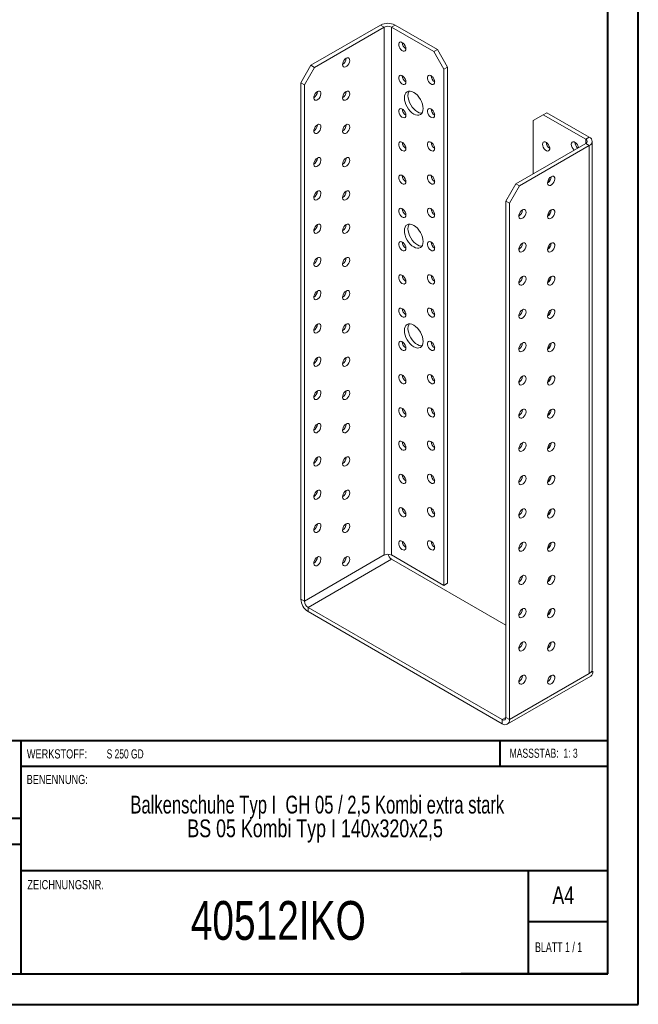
# Model space of a CAD drawing. Header units: millimetres. Extents: x 0 to 210, y 0 to 297.
# Tile 2 of 3: x 109 to 210, y 0 to 161. Entities that reach past the tile are written whole.
import ezdxf

# ---------------------------------------------------------------- set-up
doc = ezdxf.new("R2010")
doc.units = ezdxf.units.MM
doc.styles.add('SLDTEXTSTYLE0', font='TXT', dxfattribs={"width": 0.75})
doc.styles.add('SLDTEXTSTYLE1', font='TXT', dxfattribs={"width": 0.681818})
doc.styles.add('SLDTEXTSTYLE2', font='TXT', dxfattribs={"width": 0.7})
doc.styles.add('SLDTEXTSTYLE3', font='TXT', dxfattribs={"width": 0.6875})
doc.styles.add('SLDTEXTSTYLE4', font='TXT', dxfattribs={"width": 0.69898})

# ---------------------------------------------------------------- blocks, each defined once
blk = doc.blocks.new('SW_NOTE_1')
at = {"color": 0, "linetype": 'Continuous', "lineweight": 0, "char_height": 2.9104, "attachment_point": 2}
for s, insert, style in [('Balkenschuhe Typ I  GH 05 / 2,5 Kombi extra stark', (45.38, 3.75), 'SLDTEXTSTYLE4'), ('BS 05 Kombi Typ I 140x320x2,5', (45.03, -0.13), 'SLDTEXTSTYLE0')]:
    blk.add_mtext(s, dxfattribs=dict(at, insert=insert, style=style))

msp = doc.modelspace()

# ---------------------------------------------------------------- linework, layer by layer
at = {"color": 7, "linetype": 'Continuous', "lineweight": 40}
for p, q in [((210.08, 0.21), (210.08, 297.21)), ((205.08, 5.21), (205.08, 292.21)), ((205.08, 43.37), (10.11, 43.37)), ((108.91, 43.37), (108.91, 5.12)), ((187.47, 39.12), (187.47, 43.37)), ((205.08, 39.12), (108.91, 39.12)), ((108.91, 30.62), (10.11, 30.62)), ((108.91, 26.37), (10.11, 26.37)), ((108.91, 22.12), (205.08, 22.12)), ((192.08, 5.21), (192.08, 22.21)), ((205.08, 13.71), (192.08, 13.71)), ((10.08, 5.21), (205.08, 5.21)), ((205.08, 5.21), (180.99, 5.21)), ((0.08, 0.21), (210.08, 0.21))]:
    msp.add_line(p, q, dxfattribs=at)
at = {"color": 7, "linetype": 'Continuous', "lineweight": 15}
for p, q in [((156.44, 153.93), (167.87, 160.52)), ((157.03, 153.59), (168.46, 160.18)), ((168.46, 160.18), (167.87, 160.52)), ((168.46, 160.18), (168.46, 73.77)), ((169.64, 160.18), (170.23, 160.52)), ((169.64, 73.77), (169.64, 160.18)), ((169.64, 160.18), (176.59, 156.17)), ((170.23, 160.52), (177.18, 156.51)), ((176.59, 156.17), (177.18, 156.51)), ((177.18, 156.51), (178.83, 153.65)), ((178.24, 153.31), (176.59, 156.17)), ((154.79, 151.07), (156.44, 153.93)), ((157.03, 153.59), (155.38, 150.73)), ((156.44, 153.93), (157.03, 153.59)), ((178.83, 153.65), (178.24, 153.31)), ((178.24, 153.31), (178.24, 68.8)), ((178.83, 153.65), (178.83, 69.14)), ((155.38, 150.73), (154.79, 151.07)), ((154.79, 66.56), (154.79, 151.07)), ((155.38, 66.22), (155.38, 150.73)), ((194.51, 145.83), (192.86, 144.88)), ((195.1, 146.17), (194.51, 145.83)), ((194.51, 145.83), (201.46, 141.82)), ((195.1, 146.17), (202.05, 142.16)), ((192.86, 136.17), (192.86, 144.88)), ((201.46, 141.82), (202.05, 142.16)), ((190.03, 134.54), (201.46, 141.13)), ((190.62, 134.2), (202.05, 140.79)), ((201.46, 141.82), (201.46, 141.13)), ((201.46, 141.13), (202.05, 140.79)), ((202.05, 54.38), (202.05, 140.79)), ((202.54, 55.06), (202.54, 141.48)), ((188.38, 131.68), (190.03, 134.54)), ((190.62, 134.2), (188.97, 131.34)), ((190.03, 134.54), (190.62, 134.2)), ((188.97, 131.34), (188.38, 131.68)), ((188.38, 47.17), (188.38, 131.68)), ((188.97, 46.83), (188.97, 131.34)), ((168.46, 73.77), (155.38, 66.22)), ((155.97, 65.19), (169.64, 73.09)), ((178.24, 68.8), (169.64, 73.77)), ((188.38, 62.27), (169.64, 73.09)), ((178.83, 69.14), (178.24, 68.8)), ((155.38, 66.22), (154.79, 66.56)), ((155.97, 65.19), (187.79, 46.83)), ((155.97, 65.19), (155.97, 64.51)), ((155.97, 64.51), (187.79, 46.15)), ((195.57, 58.8), (195.33, 58.94)), ((202.48, 54.81), (202.64, 54.72)), ((188.62, 46.06), (202.29, 53.95)), ((188.97, 46.83), (202.05, 54.38)), ((202.64, 54.72), (202.05, 54.38)), ((188.38, 47.17), (187.79, 46.83)), ((187.79, 46.83), (187.79, 46.15)), ((188.38, 47.17), (188.97, 46.83))]:
    msp.add_line(p, q, dxfattribs=at)
at = {"color": 7, "linetype": 'Continuous', "lineweight": 15, "flags": 128}
for points in [[(172, 156.65), (171.97, 156.89), (171.87, 157.14), (171.73, 157.37), (171.55, 157.56), (171.36, 157.69), (171.17, 157.75), (171.01, 157.72), (170.89, 157.61), (170.83, 157.43), (170.83, 157.21), (170.89, 156.96), (171.01, 156.72), (171.17, 156.5), (171.36, 156.34), (171.55, 156.24), (171.73, 156.23), (171.87, 156.3), (171.97, 156.44), (172, 156.65)], [(162.22, 155.08), (162.03, 154.93), (161.86, 154.73), (161.72, 154.49), (161.65, 154.24), (161.63, 154.01), (161.68, 153.82), (161.78, 153.69), (161.94, 153.64), (162.12, 153.67), (162.31, 153.79), (162.5, 153.96), (162.65, 154.19), (162.76, 154.44), (162.8, 154.68), (162.79, 154.9), (162.71, 155.06), (162.58, 155.15), (162.41, 155.16), (162.22, 155.08)], [(172, 151.2), (171.97, 151.44), (171.87, 151.69), (171.73, 151.93), (171.55, 152.12), (171.36, 152.25), (171.17, 152.3), (171.01, 152.27), (170.89, 152.17), (170.83, 151.99), (170.83, 151.77), (170.89, 151.52), (171.01, 151.27), (171.17, 151.06), (171.36, 150.89), (171.55, 150.8), (171.73, 150.79), (171.87, 150.86), (171.97, 151), (172, 151.2)], [(176.71, 151.2), (176.68, 151.44), (176.59, 151.69), (176.45, 151.93), (176.27, 152.12), (176.07, 152.25), (175.89, 152.3), (175.72, 152.27), (175.61, 152.17), (175.54, 151.99), (175.54, 151.77), (175.61, 151.52), (175.72, 151.27), (175.89, 151.06), (176.07, 150.89), (176.27, 150.8), (176.45, 150.79), (176.59, 150.86), (176.68, 151), (176.71, 151.2)], [(157.5, 149.64), (157.31, 149.49), (157.14, 149.29), (157.01, 149.05), (156.93, 148.8), (156.92, 148.56), (156.96, 148.37), (157.07, 148.25), (157.22, 148.2), (157.41, 148.23), (157.6, 148.34), (157.78, 148.52), (157.94, 148.75), (158.04, 149), (158.09, 149.24), (158.07, 149.45), (158, 149.62), (157.86, 149.7), (157.69, 149.71), (157.5, 149.64)], [(162.22, 149.64), (162.03, 149.49), (161.86, 149.29), (161.72, 149.05), (161.65, 148.79), (161.63, 148.56), (161.68, 148.37), (161.78, 148.25), (161.94, 148.2), (162.12, 148.23), (162.31, 148.34), (162.5, 148.52), (162.65, 148.75), (162.76, 149), (162.8, 149.24), (162.79, 149.45), (162.71, 149.61), (162.58, 149.7), (162.41, 149.71), (162.22, 149.64)], [(174.83, 146.85), (174.8, 147.21), (174.71, 147.59), (174.57, 147.98), (174.38, 148.36), (174.15, 148.71), (173.88, 149.03), (173.59, 149.3), (173.3, 149.5), (173, 149.64), (172.71, 149.71), (172.44, 149.69), (172.21, 149.61), (172.02, 149.45), (171.88, 149.23), (171.79, 148.95), (171.76, 148.62), (171.79, 148.25), (171.88, 147.87), (172.02, 147.49), (172.21, 147.11), (172.44, 146.75), (172.71, 146.44), (173, 146.17), (173.3, 145.96), (173.59, 145.82), (173.88, 145.76), (174.15, 145.77), (174.38, 145.86), (174.57, 146.01), (174.71, 146.24), (174.8, 146.52), (174.83, 146.85)], [(172.55, 149.71), (172.47, 149.57), (172.38, 149.29), (172.35, 148.96), (172.38, 148.6), (172.47, 148.21), (172.61, 147.83), (172.8, 147.45), (173.03, 147.09), (173.3, 146.78), (173.59, 146.51), (173.88, 146.3), (174.18, 146.17), (174.47, 146.1), (174.63, 146.1)], [(172, 145.76), (171.97, 146), (171.87, 146.25), (171.73, 146.48), (171.55, 146.68), (171.36, 146.81), (171.17, 146.86), (171.01, 146.83), (170.89, 146.72), (170.83, 146.55), (170.83, 146.32), (170.89, 146.07), (171.01, 145.83), (171.17, 145.61), (171.36, 145.45), (171.55, 145.36), (171.73, 145.34), (171.87, 145.41), (171.97, 145.56), (172, 145.76)], [(176.71, 145.76), (176.68, 146), (176.59, 146.25), (176.45, 146.48), (176.27, 146.68), (176.07, 146.81), (175.89, 146.86), (175.72, 146.83), (175.61, 146.72), (175.54, 146.55), (175.54, 146.32), (175.61, 146.08), (175.72, 145.83), (175.89, 145.61), (176.07, 145.45), (176.27, 145.36), (176.45, 145.34), (176.59, 145.41), (176.68, 145.56), (176.71, 145.76)], [(157.5, 144.19), (157.31, 144.05), (157.14, 143.84), (157.01, 143.6), (156.93, 143.35), (156.92, 143.12), (156.96, 142.93), (157.07, 142.8), (157.22, 142.75), (157.41, 142.79), (157.6, 142.9), (157.78, 143.08), (157.94, 143.3), (158.04, 143.55), (158.09, 143.8), (158.07, 144.01), (158, 144.17), (157.86, 144.26), (157.69, 144.27), (157.5, 144.19)], [(162.22, 144.19), (162.03, 144.05), (161.86, 143.84), (161.72, 143.6), (161.65, 143.35), (161.63, 143.12), (161.68, 142.93), (161.78, 142.8), (161.94, 142.75), (162.12, 142.79), (162.31, 142.9), (162.5, 143.08), (162.65, 143.3), (162.76, 143.55), (162.8, 143.8), (162.79, 144.01), (162.71, 144.17), (162.58, 144.26), (162.41, 144.27), (162.22, 144.19)], [(172, 140.32), (171.97, 140.55), (171.87, 140.81), (171.73, 141.04), (171.55, 141.23), (171.36, 141.36), (171.17, 141.42), (171.01, 141.39), (170.89, 141.28), (170.83, 141.1), (170.83, 140.88), (170.89, 140.63), (171.01, 140.39), (171.17, 140.17), (171.36, 140.01), (171.55, 139.91), (171.73, 139.9), (171.87, 139.97), (171.97, 140.11), (172, 140.32)], [(176.71, 140.32), (176.68, 140.56), (176.59, 140.81), (176.45, 141.04), (176.27, 141.23), (176.07, 141.36), (175.89, 141.42), (175.72, 141.39), (175.61, 141.28), (175.54, 141.1), (175.54, 140.88), (175.61, 140.63), (175.72, 140.39), (175.89, 140.17), (176.07, 140.01), (176.27, 139.91), (176.45, 139.9), (176.59, 139.97), (176.68, 140.11), (176.71, 140.32)], [(194.39, 141), (194.42, 141.2), (194.51, 141.34), (194.66, 141.41), (194.83, 141.4), (195.03, 141.31), (195.22, 141.14), (195.38, 140.93), (195.5, 140.68), (195.56, 140.43), (195.56, 140.21), (195.5, 140.03), (195.38, 139.93), (195.22, 139.9), (195.03, 139.95), (194.83, 140.08), (194.66, 140.27), (194.51, 140.51), (194.42, 140.76), (194.39, 141)], [(199.1, 141), (199.14, 141.2), (199.23, 141.34), (199.37, 141.41), (199.55, 141.4), (199.74, 141.31), (199.93, 141.14), (200.09, 140.93), (200.21, 140.68), (200.27, 140.45)], [(157.5, 138.75), (157.31, 138.6), (157.14, 138.4), (157.01, 138.16), (156.93, 137.91), (156.92, 137.68), (156.96, 137.49), (157.07, 137.36), (157.22, 137.31), (157.41, 137.34), (157.6, 137.46), (157.78, 137.63), (157.94, 137.86), (158.04, 138.11), (158.09, 138.35), (158.07, 138.57), (158, 138.73), (157.86, 138.82), (157.69, 138.82), (157.5, 138.75)], [(162.22, 138.75), (162.03, 138.6), (161.86, 138.4), (161.72, 138.16), (161.65, 137.91), (161.63, 137.68), (161.68, 137.49), (161.78, 137.36), (161.94, 137.31), (162.12, 137.34), (162.31, 137.46), (162.5, 137.63), (162.65, 137.86), (162.76, 138.11), (162.8, 138.35), (162.79, 138.57), (162.71, 138.73), (162.58, 138.82), (162.41, 138.82), (162.22, 138.75)], [(172, 134.87), (171.97, 135.11), (171.87, 135.36), (171.73, 135.6), (171.55, 135.79), (171.36, 135.92), (171.17, 135.97), (171.01, 135.94), (170.89, 135.84), (170.83, 135.66), (170.83, 135.44), (170.89, 135.19), (171.01, 134.94), (171.17, 134.73), (171.36, 134.56), (171.55, 134.47), (171.73, 134.46), (171.87, 134.53), (171.97, 134.67), (172, 134.87)], [(176.71, 134.87), (176.68, 135.11), (176.59, 135.36), (176.45, 135.6), (176.27, 135.79), (176.07, 135.92), (175.89, 135.97), (175.72, 135.94), (175.61, 135.84), (175.54, 135.66), (175.54, 135.44), (175.61, 135.19), (175.72, 134.94), (175.89, 134.73), (176.07, 134.56), (176.27, 134.47), (176.45, 134.46), (176.59, 134.53), (176.68, 134.67), (176.71, 134.87)], [(195.8, 135.69), (195.61, 135.54), (195.44, 135.34), (195.31, 135.1), (195.23, 134.85), (195.22, 134.62), (195.26, 134.43), (195.37, 134.3), (195.52, 134.25), (195.71, 134.28), (195.9, 134.4), (196.09, 134.58), (196.24, 134.8), (196.34, 135.05), (196.39, 135.29), (196.38, 135.51), (196.3, 135.67), (196.17, 135.76), (196, 135.77), (195.8, 135.69)], [(195.5, 134.92), (195.42, 134.98), (195.31, 135.09)], [(195.45, 135.35), (195.5, 135.24), (195.56, 135)], [(157.5, 133.31), (157.31, 133.16), (157.14, 132.96), (157.01, 132.71), (156.93, 132.46), (156.92, 132.23), (156.96, 132.04), (157.07, 131.92), (157.22, 131.87), (157.41, 131.9), (157.6, 132.01), (157.78, 132.19), (157.94, 132.42), (158.04, 132.67), (158.09, 132.91), (158.07, 133.12), (158, 133.28), (157.86, 133.37), (157.69, 133.38), (157.5, 133.31)], [(162.22, 133.31), (162.03, 133.16), (161.86, 132.95), (161.72, 132.71), (161.65, 132.46), (161.63, 132.23), (161.68, 132.04), (161.78, 131.92), (161.94, 131.87), (162.12, 131.9), (162.31, 132.01), (162.5, 132.19), (162.65, 132.42), (162.76, 132.67), (162.8, 132.91), (162.79, 133.12), (162.71, 133.28), (162.58, 133.37), (162.41, 133.38), (162.22, 133.31)], [(172, 129.43), (171.97, 129.67), (171.87, 129.92), (171.73, 130.15), (171.55, 130.34), (171.36, 130.47), (171.17, 130.53), (171.01, 130.5), (170.89, 130.39), (170.83, 130.22), (170.83, 129.99), (170.89, 129.74), (171.01, 129.5), (171.17, 129.28), (171.36, 129.12), (171.55, 129.03), (171.73, 129.01), (171.87, 129.08), (171.97, 129.23), (172, 129.43)], [(176.71, 129.43), (176.68, 129.67), (176.59, 129.92), (176.45, 130.15), (176.27, 130.35), (176.07, 130.48), (175.89, 130.53), (175.72, 130.5), (175.61, 130.39), (175.54, 130.22), (175.54, 129.99), (175.61, 129.74), (175.72, 129.5), (175.89, 129.28), (176.07, 129.12), (176.27, 129.03), (176.45, 129.01), (176.59, 129.08), (176.68, 129.23), (176.71, 129.43)], [(191.09, 130.25), (190.9, 130.1), (190.73, 129.9), (190.6, 129.66), (190.52, 129.41), (190.5, 129.17), (190.55, 128.98), (190.66, 128.86), (190.81, 128.81), (190.99, 128.84), (191.19, 128.95), (191.37, 129.13), (191.52, 129.36), (191.63, 129.61), (191.68, 129.85), (191.66, 130.07), (191.58, 130.23), (191.45, 130.31), (191.28, 130.32), (191.09, 130.25)], [(195.8, 130.25), (195.61, 130.1), (195.44, 129.9), (195.31, 129.66), (195.23, 129.41), (195.22, 129.17), (195.26, 128.98), (195.37, 128.86), (195.52, 128.81), (195.71, 128.84), (195.9, 128.95), (196.09, 129.13), (196.24, 129.36), (196.34, 129.61), (196.39, 129.85), (196.38, 130.06), (196.3, 130.22), (196.17, 130.31), (196, 130.32), (195.8, 130.25)], [(195.5, 129.48), (195.42, 129.53), (195.31, 129.65)], [(195.45, 129.91), (195.5, 129.8), (195.56, 129.55)], [(157.5, 127.86), (157.31, 127.72), (157.14, 127.51), (157.01, 127.27), (156.93, 127.02), (156.92, 126.79), (156.96, 126.6), (157.07, 126.47), (157.22, 126.42), (157.41, 126.46), (157.6, 126.57), (157.78, 126.75), (157.94, 126.97), (158.04, 127.22), (158.09, 127.47), (158.07, 127.68), (158, 127.84), (157.86, 127.93), (157.69, 127.94), (157.5, 127.86)], [(162.22, 127.86), (162.03, 127.72), (161.86, 127.51), (161.72, 127.27), (161.65, 127.02), (161.63, 126.79), (161.68, 126.6), (161.78, 126.47), (161.94, 126.42), (162.12, 126.46), (162.31, 126.57), (162.5, 126.75), (162.65, 126.97), (162.76, 127.22), (162.8, 127.47), (162.79, 127.68), (162.71, 127.84), (162.58, 127.93), (162.41, 127.94), (162.22, 127.86)], [(174.83, 125.07), (174.8, 125.44), (174.71, 125.82), (174.57, 126.21), (174.38, 126.58), (174.15, 126.94), (173.88, 127.25), (173.59, 127.52), (173.3, 127.73), (173, 127.87), (172.71, 127.93), (172.44, 127.92), (172.21, 127.83), (172.02, 127.68), (171.88, 127.45), (171.79, 127.17), (171.76, 126.84), (171.79, 126.48), (171.88, 126.1), (172.02, 125.71), (172.21, 125.33), (172.44, 124.98), (172.71, 124.66), (173, 124.4), (173.3, 124.19), (173.59, 124.05), (173.88, 123.99), (174.15, 124), (174.38, 124.08), (174.57, 124.24), (174.71, 124.46), (174.8, 124.75), (174.83, 125.07)], [(172.55, 127.93), (172.47, 127.79), (172.38, 127.51), (172.35, 127.18), (172.38, 126.82), (172.47, 126.44), (172.61, 126.05), (172.8, 125.67), (173.03, 125.32), (173.3, 125), (173.59, 124.74), (173.88, 124.53), (174.18, 124.39), (174.47, 124.33), (174.63, 124.32)], [(172, 123.98), (171.97, 124.22), (171.87, 124.47), (171.73, 124.71), (171.55, 124.9), (171.36, 125.03), (171.17, 125.08), (171.01, 125.06), (170.89, 124.95), (170.83, 124.77), (170.83, 124.55), (170.89, 124.3), (171.01, 124.05), (171.17, 123.84), (171.36, 123.67), (171.55, 123.58), (171.73, 123.57), (171.87, 123.64), (171.97, 123.78), (172, 123.98)], [(176.71, 123.99), (176.68, 124.22), (176.59, 124.47), (176.45, 124.71), (176.27, 124.9), (176.07, 125.03), (175.89, 125.09), (175.72, 125.06), (175.61, 124.95), (175.54, 124.77), (175.54, 124.55), (175.61, 124.3), (175.72, 124.06), (175.89, 123.84), (176.07, 123.68), (176.27, 123.58), (176.45, 123.57), (176.59, 123.64), (176.68, 123.78), (176.71, 123.99)], [(191.09, 124.81), (190.9, 124.66), (190.73, 124.45), (190.6, 124.21), (190.52, 123.96), (190.5, 123.73), (190.55, 123.54), (190.66, 123.41), (190.81, 123.36), (190.99, 123.4), (191.19, 123.51), (191.37, 123.69), (191.52, 123.91), (191.63, 124.16), (191.68, 124.41), (191.66, 124.62), (191.58, 124.78), (191.45, 124.87), (191.28, 124.88), (191.09, 124.81)], [(195.8, 124.8), (195.61, 124.66), (195.44, 124.45), (195.31, 124.21), (195.23, 123.96), (195.22, 123.73), (195.26, 123.54), (195.37, 123.41), (195.52, 123.36), (195.71, 123.4), (195.9, 123.51), (196.09, 123.69), (196.24, 123.91), (196.34, 124.16), (196.39, 124.41), (196.38, 124.62), (196.3, 124.78), (196.17, 124.87), (196, 124.88), (195.8, 124.8)], [(195.5, 124.03), (195.42, 124.09), (195.31, 124.21)], [(195.45, 124.46), (195.5, 124.35), (195.56, 124.11)], [(157.5, 122.42), (157.31, 122.27), (157.14, 122.07), (157.01, 121.83), (156.93, 121.58), (156.92, 121.34), (156.96, 121.16), (157.07, 121.03), (157.22, 120.98), (157.41, 121.01), (157.6, 121.12), (157.78, 121.3), (157.94, 121.53), (158.04, 121.78), (158.09, 122.02), (158.07, 122.24), (158, 122.4), (157.86, 122.49), (157.69, 122.49), (157.5, 122.42)], [(162.22, 122.42), (162.03, 122.27), (161.86, 122.07), (161.72, 121.83), (161.65, 121.58), (161.63, 121.34), (161.68, 121.15), (161.78, 121.03), (161.94, 120.98), (162.12, 121.01), (162.31, 121.12), (162.5, 121.3), (162.65, 121.53), (162.76, 121.78), (162.8, 122.02), (162.79, 122.24), (162.71, 122.4), (162.58, 122.49), (162.41, 122.49), (162.22, 122.42)], [(172, 118.54), (171.97, 118.78), (171.87, 119.03), (171.73, 119.26), (171.55, 119.46), (171.36, 119.59), (171.17, 119.64), (171.01, 119.61), (170.89, 119.5), (170.83, 119.33), (170.83, 119.1), (170.89, 118.86), (171.01, 118.61), (171.17, 118.39), (171.36, 118.23), (171.55, 118.14), (171.73, 118.13), (171.87, 118.19), (171.97, 118.34), (172, 118.54)], [(176.71, 118.54), (176.68, 118.78), (176.59, 119.03), (176.45, 119.27), (176.27, 119.46), (176.07, 119.59), (175.89, 119.64), (175.72, 119.61), (175.61, 119.5), (175.54, 119.33), (175.54, 119.11), (175.61, 118.86), (175.72, 118.61), (175.89, 118.4), (176.07, 118.23), (176.27, 118.14), (176.45, 118.13), (176.59, 118.2), (176.68, 118.34), (176.71, 118.54)], [(191.09, 119.36), (190.9, 119.21), (190.73, 119.01), (190.6, 118.77), (190.52, 118.52), (190.5, 118.29), (190.55, 118.1), (190.66, 117.97), (190.81, 117.92), (190.99, 117.95), (191.19, 118.07), (191.37, 118.24), (191.52, 118.47), (191.63, 118.72), (191.68, 118.96), (191.66, 119.18), (191.58, 119.34), (191.45, 119.43), (191.28, 119.44), (191.09, 119.36)], [(195.8, 119.36), (195.61, 119.21), (195.44, 119.01), (195.31, 118.77), (195.23, 118.52), (195.22, 118.29), (195.26, 118.1), (195.37, 117.97), (195.52, 117.92), (195.71, 117.95), (195.9, 118.07), (196.09, 118.24), (196.24, 118.47), (196.34, 118.72), (196.39, 118.96), (196.38, 119.18), (196.3, 119.34), (196.17, 119.43), (196, 119.43), (195.8, 119.36)], [(195.5, 118.59), (195.42, 118.65), (195.31, 118.76)], [(195.45, 119.02), (195.5, 118.91), (195.56, 118.67)], [(157.5, 116.98), (157.31, 116.83), (157.14, 116.62), (157.01, 116.38), (156.93, 116.13), (156.92, 115.9), (156.96, 115.71), (157.07, 115.59), (157.22, 115.54), (157.41, 115.57), (157.6, 115.68), (157.78, 115.86), (157.94, 116.09), (158.04, 116.33), (158.09, 116.58), (158.07, 116.79), (158, 116.95), (157.86, 117.04), (157.69, 117.05), (157.5, 116.98)], [(162.22, 116.98), (162.03, 116.83), (161.86, 116.62), (161.72, 116.38), (161.65, 116.13), (161.63, 115.9), (161.68, 115.71), (161.78, 115.58), (161.94, 115.54), (162.12, 115.57), (162.31, 115.68), (162.5, 115.86), (162.65, 116.09), (162.76, 116.33), (162.8, 116.58), (162.79, 116.79), (162.71, 116.95), (162.58, 117.04), (162.41, 117.05), (162.22, 116.98)], [(172, 113.1), (171.97, 113.34), (171.87, 113.59), (171.73, 113.82), (171.55, 114.01), (171.36, 114.14), (171.17, 114.2), (171.01, 114.17), (170.89, 114.06), (170.83, 113.89), (170.83, 113.66), (170.89, 113.41), (171.01, 113.17), (171.17, 112.95), (171.36, 112.79), (171.55, 112.69), (171.73, 112.68), (171.87, 112.75), (171.97, 112.9), (172, 113.1)], [(176.71, 113.1), (176.68, 113.34), (176.59, 113.59), (176.45, 113.82), (176.27, 114.01), (176.07, 114.14), (175.89, 114.2), (175.72, 114.17), (175.61, 114.06), (175.54, 113.89), (175.54, 113.66), (175.61, 113.41), (175.72, 113.17), (175.89, 112.95), (176.07, 112.79), (176.27, 112.7), (176.45, 112.68), (176.59, 112.75), (176.68, 112.9), (176.71, 113.1)], [(191.09, 113.92), (190.9, 113.77), (190.73, 113.57), (190.6, 113.32), (190.52, 113.07), (190.5, 112.84), (190.55, 112.65), (190.66, 112.53), (190.81, 112.48), (190.99, 112.51), (191.19, 112.62), (191.37, 112.8), (191.52, 113.03), (191.63, 113.28), (191.68, 113.52), (191.66, 113.73), (191.58, 113.89), (191.45, 113.98), (191.28, 113.99), (191.09, 113.92)], [(195.8, 113.92), (195.61, 113.77), (195.44, 113.57), (195.31, 113.32), (195.23, 113.07), (195.22, 112.84), (195.26, 112.65), (195.37, 112.53), (195.52, 112.48), (195.71, 112.51), (195.9, 112.62), (196.09, 112.8), (196.24, 113.03), (196.34, 113.28), (196.39, 113.52), (196.38, 113.73), (196.3, 113.89), (196.17, 113.98), (196, 113.99), (195.8, 113.92)], [(195.5, 113.14), (195.42, 113.2), (195.31, 113.32)], [(195.45, 113.58), (195.5, 113.46), (195.56, 113.22)], [(157.5, 111.53), (157.31, 111.39), (157.14, 111.18), (157.01, 110.94), (156.93, 110.69), (156.92, 110.46), (156.96, 110.27), (157.07, 110.14), (157.22, 110.09), (157.41, 110.13), (157.6, 110.24), (157.78, 110.42), (157.94, 110.64), (158.04, 110.89), (158.09, 111.14), (158.07, 111.35), (158, 111.51), (157.86, 111.6), (157.69, 111.61), (157.5, 111.53)], [(162.22, 111.53), (162.03, 111.39), (161.86, 111.18), (161.72, 110.94), (161.65, 110.69), (161.63, 110.46), (161.68, 110.27), (161.78, 110.14), (161.94, 110.09), (162.12, 110.13), (162.31, 110.24), (162.5, 110.42), (162.65, 110.64), (162.76, 110.89), (162.8, 111.14), (162.79, 111.35), (162.71, 111.51), (162.58, 111.6), (162.41, 111.61), (162.22, 111.53)], [(174.83, 108.74), (174.8, 109.11), (174.71, 109.49), (174.57, 109.87), (174.38, 110.25), (174.15, 110.61), (173.88, 110.92), (173.59, 111.19), (173.3, 111.4), (173, 111.54), (172.71, 111.6), (172.44, 111.59), (172.21, 111.5), (172.02, 111.35), (171.88, 111.12), (171.79, 110.84), (171.76, 110.51), (171.79, 110.15), (171.88, 109.77), (172.02, 109.38), (172.21, 109), (172.44, 108.65), (172.71, 108.33), (173, 108.06), (173.3, 107.86), (173.59, 107.72), (173.88, 107.65), (174.15, 107.66), (174.38, 107.75), (174.57, 107.91), (174.71, 108.13), (174.8, 108.41), (174.83, 108.74)], [(172.55, 111.6), (172.47, 111.46), (172.38, 111.18), (172.35, 110.85), (172.38, 110.49), (172.47, 110.11), (172.61, 109.72), (172.8, 109.34), (173.03, 108.99), (173.3, 108.67), (173.59, 108.4), (173.88, 108.2), (174.18, 108.06), (174.47, 107.99), (174.63, 107.99)], [(172, 107.65), (171.97, 107.89), (171.87, 108.14), (171.73, 108.38), (171.55, 108.57), (171.36, 108.7), (171.17, 108.75), (171.01, 108.73), (170.89, 108.62), (170.83, 108.44), (170.83, 108.22), (170.89, 107.97), (171.01, 107.72), (171.17, 107.51), (171.36, 107.34), (171.55, 107.25), (171.73, 107.24), (171.87, 107.31), (171.97, 107.45), (172, 107.65)], [(176.71, 107.65), (176.68, 107.89), (176.59, 108.14), (176.45, 108.38), (176.27, 108.57), (176.07, 108.7), (175.89, 108.75), (175.72, 108.73), (175.61, 108.62), (175.54, 108.44), (175.54, 108.22), (175.61, 107.97), (175.72, 107.72), (175.89, 107.51), (176.07, 107.34), (176.27, 107.25), (176.45, 107.24), (176.59, 107.31), (176.68, 107.45), (176.71, 107.65)], [(191.09, 108.47), (190.9, 108.33), (190.73, 108.12), (190.6, 107.88), (190.52, 107.63), (190.5, 107.4), (190.55, 107.21), (190.66, 107.08), (190.81, 107.03), (190.99, 107.07), (191.19, 107.18), (191.37, 107.36), (191.52, 107.58), (191.63, 107.83), (191.68, 108.08), (191.66, 108.29), (191.58, 108.45), (191.45, 108.54), (191.28, 108.55), (191.09, 108.47)], [(195.8, 108.47), (195.61, 108.33), (195.44, 108.12), (195.31, 107.88), (195.23, 107.63), (195.22, 107.4), (195.26, 107.21), (195.37, 107.08), (195.52, 107.03), (195.71, 107.07), (195.9, 107.18), (196.09, 107.36), (196.24, 107.58), (196.34, 107.83), (196.39, 108.08), (196.38, 108.29), (196.3, 108.45), (196.17, 108.54), (196, 108.55), (195.8, 108.47)], [(195.45, 108.13), (195.5, 108.02), (195.56, 107.78)], [(195.5, 107.7), (195.42, 107.76), (195.31, 107.88)], [(157.5, 106.09), (157.31, 105.94), (157.14, 105.74), (157.01, 105.5), (156.93, 105.25), (156.92, 105.01), (156.96, 104.82), (157.07, 104.7), (157.22, 104.65), (157.41, 104.68), (157.6, 104.79), (157.78, 104.97), (157.94, 105.2), (158.04, 105.45), (158.09, 105.69), (158.07, 105.91), (158, 106.07), (157.86, 106.16), (157.69, 106.16), (157.5, 106.09)], [(162.22, 106.09), (162.03, 105.94), (161.86, 105.74), (161.72, 105.5), (161.65, 105.25), (161.63, 105.01), (161.68, 104.82), (161.78, 104.7), (161.94, 104.65), (162.12, 104.68), (162.31, 104.79), (162.5, 104.97), (162.65, 105.2), (162.76, 105.45), (162.8, 105.69), (162.79, 105.91), (162.71, 106.07), (162.58, 106.15), (162.41, 106.16), (162.22, 106.09)], [(172, 102.21), (171.97, 102.45), (171.87, 102.7), (171.73, 102.93), (171.55, 103.13), (171.36, 103.26), (171.17, 103.31), (171.01, 103.28), (170.89, 103.17), (170.83, 103), (170.83, 102.77), (170.89, 102.53), (171.01, 102.28), (171.17, 102.06), (171.36, 101.9), (171.55, 101.81), (171.73, 101.79), (171.87, 101.86), (171.97, 102.01), (172, 102.21)], [(176.71, 102.21), (176.68, 102.45), (176.59, 102.7), (176.45, 102.93), (176.27, 103.13), (176.07, 103.26), (175.89, 103.31), (175.72, 103.28), (175.61, 103.17), (175.54, 103), (175.54, 102.77), (175.61, 102.53), (175.72, 102.28), (175.89, 102.06), (176.07, 101.9), (176.27, 101.81), (176.45, 101.8), (176.59, 101.86), (176.68, 102.01), (176.71, 102.21)], [(191.09, 103.03), (190.9, 102.88), (190.73, 102.68), (190.6, 102.44), (190.52, 102.19), (190.5, 101.96), (190.55, 101.77), (190.66, 101.64), (190.81, 101.59), (190.99, 101.62), (191.19, 101.74), (191.37, 101.91), (191.52, 102.14), (191.63, 102.39), (191.68, 102.63), (191.66, 102.85), (191.58, 103.01), (191.45, 103.1), (191.28, 103.1), (191.09, 103.03)], [(195.8, 103.03), (195.61, 102.88), (195.44, 102.68), (195.31, 102.44), (195.23, 102.19), (195.22, 101.95), (195.26, 101.77), (195.37, 101.64), (195.52, 101.59), (195.71, 101.62), (195.9, 101.73), (196.09, 101.91), (196.24, 102.14), (196.34, 102.39), (196.39, 102.63), (196.38, 102.85), (196.3, 103.01), (196.17, 103.1), (196, 103.1), (195.8, 103.03)], [(195.5, 102.26), (195.42, 102.32), (195.31, 102.43)], [(195.45, 102.69), (195.5, 102.58), (195.56, 102.34)], [(157.5, 100.65), (157.31, 100.5), (157.14, 100.29), (157.01, 100.05), (156.93, 99.8), (156.92, 99.57), (156.96, 99.38), (157.07, 99.25), (157.22, 99.21), (157.41, 99.24), (157.6, 99.35), (157.78, 99.53), (157.94, 99.76), (158.04, 100), (158.09, 100.25), (158.07, 100.46), (158, 100.62), (157.86, 100.71), (157.69, 100.72), (157.5, 100.65)], [(162.22, 100.65), (162.03, 100.5), (161.86, 100.29), (161.72, 100.05), (161.65, 99.8), (161.63, 99.57), (161.68, 99.38), (161.78, 99.25), (161.94, 99.2), (162.12, 99.24), (162.31, 99.35), (162.5, 99.53), (162.65, 99.75), (162.76, 100), (162.8, 100.25), (162.79, 100.46), (162.71, 100.62), (162.58, 100.71), (162.41, 100.72), (162.22, 100.65)], [(172, 96.77), (171.97, 97.01), (171.87, 97.26), (171.73, 97.49), (171.55, 97.68), (171.36, 97.81), (171.17, 97.87), (171.01, 97.84), (170.89, 97.73), (170.83, 97.55), (170.83, 97.33), (170.89, 97.08), (171.01, 96.84), (171.17, 96.62), (171.36, 96.46), (171.55, 96.36), (171.73, 96.35), (171.87, 96.42), (171.97, 96.56), (172, 96.77)], [(176.71, 96.77), (176.68, 97.01), (176.59, 97.26), (176.45, 97.49), (176.27, 97.68), (176.07, 97.81), (175.89, 97.87), (175.72, 97.84), (175.61, 97.73), (175.54, 97.55), (175.54, 97.33), (175.61, 97.08), (175.72, 96.84), (175.89, 96.62), (176.07, 96.46), (176.27, 96.36), (176.45, 96.35), (176.59, 96.42), (176.68, 96.56), (176.71, 96.77)], [(191.09, 97.59), (190.9, 97.44), (190.73, 97.23), (190.6, 96.99), (190.52, 96.74), (190.5, 96.51), (190.55, 96.32), (190.66, 96.2), (190.81, 96.15), (190.99, 96.18), (191.19, 96.29), (191.37, 96.47), (191.52, 96.7), (191.63, 96.94), (191.68, 97.19), (191.66, 97.4), (191.58, 97.56), (191.45, 97.65), (191.28, 97.66), (191.09, 97.59)], [(195.8, 97.59), (195.61, 97.44), (195.44, 97.23), (195.31, 96.99), (195.23, 96.74), (195.22, 96.51), (195.26, 96.32), (195.37, 96.2), (195.52, 96.15), (195.71, 96.18), (195.9, 96.29), (196.09, 96.47), (196.24, 96.7), (196.34, 96.94), (196.39, 97.19), (196.38, 97.4), (196.3, 97.56), (196.17, 97.65), (196, 97.66), (195.8, 97.59)], [(195.5, 96.81), (195.42, 96.87), (195.31, 96.99)], [(195.45, 97.25), (195.5, 97.13), (195.56, 96.89)], [(157.5, 95.2), (157.31, 95.06), (157.14, 94.85), (157.01, 94.61), (156.93, 94.36), (156.92, 94.13), (156.96, 93.94), (157.07, 93.81), (157.22, 93.76), (157.41, 93.79), (157.6, 93.91), (157.78, 94.09), (157.94, 94.31), (158.04, 94.56), (158.09, 94.8), (158.07, 95.02), (158, 95.18), (157.86, 95.27), (157.69, 95.28), (157.5, 95.2)], [(162.22, 95.2), (162.03, 95.05), (161.86, 94.85), (161.72, 94.61), (161.65, 94.36), (161.63, 94.13), (161.68, 93.94), (161.78, 93.81), (161.94, 93.76), (162.12, 93.79), (162.31, 93.91), (162.5, 94.09), (162.65, 94.31), (162.76, 94.56), (162.8, 94.8), (162.79, 95.02), (162.71, 95.18), (162.58, 95.27), (162.41, 95.28), (162.22, 95.2)], [(172, 91.32), (171.97, 91.56), (171.87, 91.81), (171.73, 92.05), (171.55, 92.24), (171.36, 92.37), (171.17, 92.42), (171.01, 92.39), (170.89, 92.29), (170.83, 92.11), (170.83, 91.89), (170.89, 91.64), (171.01, 91.39), (171.17, 91.18), (171.36, 91.01), (171.55, 90.92), (171.73, 90.91), (171.87, 90.98), (171.97, 91.12), (172, 91.32)], [(176.71, 91.32), (176.68, 91.56), (176.59, 91.81), (176.45, 92.05), (176.27, 92.24), (176.07, 92.37), (175.89, 92.42), (175.72, 92.39), (175.61, 92.29), (175.54, 92.11), (175.54, 91.89), (175.61, 91.64), (175.72, 91.39), (175.89, 91.18), (176.07, 91.01), (176.27, 90.92), (176.45, 90.91), (176.59, 90.98), (176.68, 91.12), (176.71, 91.32)], [(191.09, 92.14), (190.9, 92), (190.73, 91.79), (190.6, 91.55), (190.52, 91.3), (190.5, 91.07), (190.55, 90.88), (190.66, 90.75), (190.81, 90.7), (190.99, 90.74), (191.19, 90.85), (191.37, 91.03), (191.52, 91.25), (191.63, 91.5), (191.68, 91.75), (191.66, 91.96), (191.58, 92.12), (191.45, 92.21), (191.28, 92.22), (191.09, 92.14)], [(195.8, 92.14), (195.61, 92), (195.44, 91.79), (195.31, 91.55), (195.23, 91.3), (195.22, 91.07), (195.26, 90.88), (195.37, 90.75), (195.52, 90.7), (195.71, 90.74), (195.9, 90.85), (196.09, 91.03), (196.24, 91.25), (196.34, 91.5), (196.39, 91.75), (196.38, 91.96), (196.3, 92.12), (196.17, 92.21), (196, 92.22), (195.8, 92.14)], [(195.5, 91.37), (195.42, 91.43), (195.31, 91.54)], [(195.45, 91.8), (195.5, 91.69), (195.56, 91.45)], [(157.5, 89.76), (157.31, 89.61), (157.14, 89.41), (157.01, 89.17), (156.93, 88.92), (156.92, 88.68), (156.96, 88.49), (157.07, 88.37), (157.22, 88.32), (157.41, 88.35), (157.6, 88.46), (157.78, 88.64), (157.94, 88.87), (158.04, 89.12), (158.09, 89.36), (158.07, 89.58), (158, 89.74), (157.86, 89.82), (157.69, 89.83), (157.5, 89.76)], [(162.22, 89.76), (162.03, 89.61), (161.86, 89.41), (161.72, 89.17), (161.65, 88.92), (161.63, 88.68), (161.68, 88.49), (161.78, 88.37), (161.94, 88.32), (162.12, 88.35), (162.31, 88.46), (162.5, 88.64), (162.65, 88.87), (162.76, 89.12), (162.8, 89.36), (162.79, 89.57), (162.71, 89.73), (162.58, 89.82), (162.41, 89.83), (162.22, 89.76)], [(172, 85.88), (171.97, 86.12), (171.87, 86.37), (171.73, 86.6), (171.55, 86.8), (171.36, 86.93), (171.17, 86.98), (171.01, 86.95), (170.89, 86.84), (170.83, 86.67), (170.83, 86.44), (170.89, 86.2), (171.01, 85.95), (171.17, 85.73), (171.36, 85.57), (171.55, 85.48), (171.73, 85.46), (171.87, 85.53), (171.97, 85.68), (172, 85.88)], [(176.71, 85.88), (176.68, 86.12), (176.59, 86.37), (176.45, 86.6), (176.27, 86.8), (176.07, 86.93), (175.89, 86.98), (175.72, 86.95), (175.61, 86.84), (175.54, 86.67), (175.54, 86.44), (175.61, 86.2), (175.72, 85.95), (175.89, 85.73), (176.07, 85.57), (176.27, 85.48), (176.45, 85.46), (176.59, 85.53), (176.68, 85.68), (176.71, 85.88)], [(191.09, 86.7), (190.9, 86.55), (190.73, 86.35), (190.6, 86.11), (190.52, 85.86), (190.5, 85.62), (190.55, 85.43), (190.66, 85.31), (190.81, 85.26), (190.99, 85.29), (191.19, 85.4), (191.37, 85.58), (191.52, 85.81), (191.63, 86.06), (191.68, 86.3), (191.66, 86.52), (191.58, 86.68), (191.45, 86.77), (191.28, 86.77), (191.09, 86.7)], [(195.8, 86.7), (195.61, 86.55), (195.44, 86.35), (195.31, 86.11), (195.23, 85.86), (195.22, 85.62), (195.26, 85.43), (195.37, 85.31), (195.52, 85.26), (195.71, 85.29), (195.9, 85.4), (196.09, 85.58), (196.24, 85.81), (196.34, 86.06), (196.39, 86.3), (196.38, 86.52), (196.3, 86.68), (196.17, 86.77), (196, 86.77), (195.8, 86.7)], [(195.5, 85.93), (195.42, 85.99), (195.31, 86.1)], [(195.45, 86.36), (195.5, 86.25), (195.56, 86.01)], [(157.5, 84.32), (157.31, 84.17), (157.14, 83.96), (157.01, 83.72), (156.93, 83.47), (156.92, 83.24), (156.96, 83.05), (157.07, 82.92), (157.22, 82.87), (157.41, 82.91), (157.6, 83.02), (157.78, 83.2), (157.94, 83.42), (158.04, 83.67), (158.09, 83.92), (158.07, 84.13), (158, 84.29), (157.86, 84.38), (157.69, 84.39), (157.5, 84.32)], [(162.22, 84.31), (162.03, 84.17), (161.86, 83.96), (161.72, 83.72), (161.65, 83.47), (161.63, 83.24), (161.68, 83.05), (161.78, 82.92), (161.94, 82.87), (162.12, 82.91), (162.31, 83.02), (162.5, 83.2), (162.65, 83.42), (162.76, 83.67), (162.8, 83.92), (162.79, 84.13), (162.71, 84.29), (162.58, 84.38), (162.41, 84.39), (162.22, 84.31)], [(172, 80.44), (171.97, 80.68), (171.87, 80.93), (171.73, 81.16), (171.55, 81.35), (171.36, 81.48), (171.17, 81.54), (171.01, 81.51), (170.89, 81.4), (170.83, 81.22), (170.83, 81), (170.89, 80.75), (171.01, 80.51), (171.17, 80.29), (171.36, 80.13), (171.55, 80.03), (171.73, 80.02), (171.87, 80.09), (171.97, 80.23), (172, 80.44)], [(176.71, 80.44), (176.68, 80.68), (176.59, 80.93), (176.45, 81.16), (176.27, 81.35), (176.07, 81.48), (175.89, 81.54), (175.72, 81.51), (175.61, 81.4), (175.54, 81.22), (175.54, 81), (175.61, 80.75), (175.72, 80.51), (175.89, 80.29), (176.07, 80.13), (176.27, 80.03), (176.45, 80.02), (176.59, 80.09), (176.68, 80.23), (176.71, 80.44)], [(191.09, 81.26), (190.9, 81.11), (190.73, 80.9), (190.6, 80.66), (190.52, 80.41), (190.5, 80.18), (190.55, 79.99), (190.66, 79.86), (190.81, 79.82), (190.99, 79.85), (191.19, 79.96), (191.37, 80.14), (191.52, 80.37), (191.63, 80.61), (191.68, 80.86), (191.66, 81.07), (191.58, 81.23), (191.45, 81.32), (191.28, 81.33), (191.09, 81.26)], [(195.8, 81.26), (195.61, 81.11), (195.44, 80.9), (195.31, 80.66), (195.23, 80.41), (195.22, 80.18), (195.26, 79.99), (195.37, 79.86), (195.52, 79.82), (195.71, 79.85), (195.9, 79.96), (196.09, 80.14), (196.24, 80.36), (196.34, 80.61), (196.39, 80.86), (196.38, 81.07), (196.3, 81.23), (196.17, 81.32), (196, 81.33), (195.8, 81.26)], [(195.5, 80.48), (195.42, 80.54), (195.31, 80.66)], [(195.45, 80.92), (195.5, 80.8), (195.56, 80.56)], [(157.5, 78.87), (157.31, 78.72), (157.14, 78.52), (157.01, 78.28), (156.93, 78.03), (156.92, 77.8), (156.96, 77.61), (157.07, 77.48), (157.22, 77.43), (157.41, 77.46), (157.6, 77.58), (157.78, 77.75), (157.94, 77.98), (158.04, 78.23), (158.09, 78.47), (158.07, 78.69), (158, 78.85), (157.86, 78.94), (157.69, 78.95), (157.5, 78.87)], [(162.22, 78.87), (162.03, 78.72), (161.86, 78.52), (161.72, 78.28), (161.65, 78.03), (161.63, 77.8), (161.68, 77.61), (161.78, 77.48), (161.94, 77.43), (162.12, 77.46), (162.31, 77.58), (162.5, 77.75), (162.65, 77.98), (162.76, 78.23), (162.8, 78.47), (162.79, 78.69), (162.71, 78.85), (162.58, 78.94), (162.41, 78.94), (162.22, 78.87)], [(172, 74.99), (171.97, 75.23), (171.87, 75.48), (171.73, 75.72), (171.55, 75.91), (171.36, 76.04), (171.17, 76.09), (171.01, 76.06), (170.89, 75.96), (170.83, 75.78), (170.83, 75.56), (170.89, 75.31), (171.01, 75.06), (171.17, 74.85), (171.36, 74.68), (171.55, 74.59), (171.73, 74.58), (171.87, 74.65), (171.97, 74.79), (172, 74.99)], [(176.71, 74.99), (176.68, 75.23), (176.59, 75.48), (176.45, 75.72), (176.27, 75.91), (176.07, 76.04), (175.89, 76.09), (175.72, 76.06), (175.61, 75.96), (175.54, 75.78), (175.54, 75.56), (175.61, 75.31), (175.72, 75.06), (175.89, 74.85), (176.07, 74.68), (176.27, 74.59), (176.45, 74.58), (176.59, 74.65), (176.68, 74.79), (176.71, 74.99)], [(191.09, 75.81), (190.9, 75.67), (190.73, 75.46), (190.6, 75.22), (190.52, 74.97), (190.5, 74.74), (190.55, 74.55), (190.66, 74.42), (190.81, 74.37), (190.99, 74.41), (191.19, 74.52), (191.37, 74.7), (191.52, 74.92), (191.63, 75.17), (191.68, 75.42), (191.66, 75.63), (191.58, 75.79), (191.45, 75.88), (191.28, 75.89), (191.09, 75.81)], [(195.8, 75.81), (195.61, 75.67), (195.44, 75.46), (195.31, 75.22), (195.23, 74.97), (195.22, 74.74), (195.26, 74.55), (195.37, 74.42), (195.52, 74.37), (195.71, 74.4), (195.9, 74.52), (196.09, 74.7), (196.24, 74.92), (196.34, 75.17), (196.39, 75.41), (196.38, 75.63), (196.3, 75.79), (196.17, 75.88), (196, 75.89), (195.8, 75.81)], [(195.5, 75.04), (195.42, 75.1), (195.31, 75.21)], [(195.45, 75.47), (195.5, 75.36), (195.56, 75.12)], [(157.5, 73.43), (157.31, 73.28), (157.14, 73.08), (157.01, 72.84), (156.93, 72.58), (156.92, 72.35), (156.96, 72.16), (157.07, 72.04), (157.22, 71.99), (157.41, 72.02), (157.6, 72.13), (157.78, 72.31), (157.94, 72.54), (158.04, 72.79), (158.09, 73.03), (158.07, 73.24), (158, 73.4), (157.86, 73.49), (157.69, 73.5), (157.5, 73.43)], [(162.22, 73.43), (162.03, 73.28), (161.86, 73.08), (161.72, 72.83), (161.65, 72.58), (161.63, 72.35), (161.68, 72.16), (161.78, 72.04), (161.94, 71.99), (162.12, 72.02), (162.31, 72.13), (162.5, 72.31), (162.65, 72.54), (162.76, 72.79), (162.8, 73.03), (162.79, 73.24), (162.71, 73.4), (162.58, 73.49), (162.41, 73.5), (162.22, 73.43)], [(191.09, 70.37), (190.9, 70.22), (190.73, 70.02), (190.6, 69.78), (190.52, 69.53), (190.5, 69.29), (190.55, 69.1), (190.66, 68.98), (190.81, 68.93), (190.99, 68.96), (191.19, 69.07), (191.37, 69.25), (191.52, 69.48), (191.63, 69.73), (191.68, 69.97), (191.66, 70.19), (191.58, 70.35), (191.45, 70.43), (191.28, 70.44), (191.09, 70.37)], [(195.8, 70.37), (195.61, 70.22), (195.44, 70.02), (195.31, 69.78), (195.23, 69.53), (195.22, 69.29), (195.26, 69.1), (195.37, 68.98), (195.52, 68.93), (195.71, 68.96), (195.9, 69.07), (196.09, 69.25), (196.24, 69.48), (196.34, 69.73), (196.39, 69.97), (196.38, 70.19), (196.3, 70.35), (196.17, 70.43), (196, 70.44), (195.8, 70.37)], [(195.5, 69.6), (195.42, 69.66), (195.31, 69.77)], [(195.45, 70.03), (195.5, 69.92), (195.56, 69.68)], [(191.09, 64.93), (190.9, 64.78), (190.73, 64.57), (190.6, 64.33), (190.52, 64.08), (190.5, 63.85), (190.55, 63.66), (190.66, 63.53), (190.81, 63.48), (190.99, 63.52), (191.19, 63.63), (191.37, 63.81), (191.52, 64.03), (191.63, 64.28), (191.68, 64.53), (191.66, 64.74), (191.58, 64.9), (191.45, 64.99), (191.28, 65), (191.09, 64.93)], [(195.8, 64.93), (195.61, 64.78), (195.44, 64.57), (195.31, 64.33), (195.23, 64.08), (195.22, 63.85), (195.26, 63.66), (195.37, 63.53), (195.52, 63.48), (195.71, 63.52), (195.9, 63.63), (196.09, 63.81), (196.24, 64.03), (196.34, 64.28), (196.39, 64.53), (196.38, 64.74), (196.3, 64.9), (196.17, 64.99), (196, 65), (195.8, 64.93)], [(195.45, 64.58), (195.5, 64.47), (195.56, 64.23)], [(195.5, 64.15), (195.42, 64.21), (195.31, 64.33)], [(191.09, 59.48), (190.9, 59.33), (190.73, 59.13), (190.6, 58.89), (190.52, 58.64), (190.5, 58.41), (190.55, 58.22), (190.66, 58.09), (190.81, 58.04), (190.99, 58.07), (191.19, 58.19), (191.37, 58.37), (191.52, 58.59), (191.63, 58.84), (191.68, 59.08), (191.66, 59.3), (191.58, 59.46), (191.45, 59.55), (191.28, 59.56), (191.09, 59.48)], [(195.8, 59.48), (195.61, 59.33), (195.44, 59.13), (195.31, 58.89), (195.23, 58.64), (195.22, 58.41), (195.26, 58.22), (195.37, 58.09), (195.52, 58.04), (195.71, 58.07), (195.9, 58.19), (196.09, 58.36), (196.24, 58.59), (196.34, 58.84), (196.39, 59.08), (196.38, 59.3), (196.3, 59.46), (196.17, 59.55), (196, 59.56), (195.8, 59.48)], [(202.54, 55.06), (202.52, 54.93), (202.48, 54.81)], [(191.09, 54.04), (190.9, 53.89), (190.73, 53.69), (190.6, 53.45), (190.52, 53.2), (190.5, 52.96), (190.55, 52.77), (190.66, 52.65), (190.81, 52.6), (190.99, 52.63), (191.19, 52.74), (191.37, 52.92), (191.52, 53.15), (191.63, 53.4), (191.68, 53.64), (191.66, 53.85), (191.58, 54.01), (191.45, 54.1), (191.28, 54.11), (191.09, 54.04)], [(195.8, 54.04), (195.61, 53.89), (195.44, 53.69), (195.31, 53.44), (195.23, 53.19), (195.22, 52.96), (195.26, 52.77), (195.37, 52.65), (195.52, 52.6), (195.71, 52.63), (195.9, 52.74), (196.09, 52.92), (196.24, 53.15), (196.34, 53.4), (196.39, 53.64), (196.38, 53.85), (196.3, 54.01), (196.17, 54.1), (196, 54.11), (195.8, 54.04)]]:
    msp.add_lwpolyline(points, dxfattribs=at)
at = {"color": 7, "linetype": 'Continuous', "lineweight": 15}
for centre, radius, start, end in [((169.05, 158.25), 2.56, 62.6097, 117.3903), ((169.05, 159.05), 1.28, 62.6097, 117.3903), ((172.65, 157.7), 1.24, 181.6749, 238.3197), ((160.98, 155.12), 1.24, 301.6804, 358.325), ((172.65, 152.26), 1.24, 181.6749, 238.3197), ((177.37, 152.26), 1.24, 181.6749, 238.3197), ((156.26, 149.67), 1.24, 301.6804, 358.325), ((160.98, 149.67), 1.24, 301.6804, 358.325), ((172.65, 146.82), 1.24, 181.6749, 238.3197), ((177.37, 146.82), 1.24, 181.6749, 238.3197), ((156.26, 144.23), 1.24, 301.6804, 358.325), ((160.98, 144.23), 1.24, 301.6804, 358.325), ((201.79, 141.48), 0.728, 290.7834, 69.2166), ((172.65, 141.37), 1.24, 181.6749, 238.3197), ((177.37, 141.37), 1.24, 181.6749, 238.3197), ((196.25, 141.39), 1.27, 182.2785, 237.7215), ((200.39, 141.06), 1.29, 182.6285, 231.2492), ((200.98, 141.4), 1.29, 182.6285, 231.2492), ((201.33, 141.48), 0.364, 290.7834, 69.2166), ((156.26, 138.79), 1.24, 301.6804, 358.325), ((160.98, 138.79), 1.24, 301.6804, 358.325), ((172.65, 135.93), 1.24, 181.6749, 238.3197), ((177.37, 135.93), 1.24, 181.6749, 238.3197), ((194.56, 135.73), 1.24, 301.6804, 358.325), ((156.26, 133.34), 1.24, 301.6804, 358.325), ((160.98, 133.34), 1.24, 301.6804, 358.325), ((172.65, 130.49), 1.24, 181.6749, 238.3197), ((177.37, 130.49), 1.24, 181.6749, 238.3197), ((189.85, 130.29), 1.24, 301.6804, 358.325), ((194.56, 130.28), 1.24, 301.6804, 358.325), ((156.26, 127.9), 1.24, 301.6804, 358.325), ((160.98, 127.9), 1.24, 301.6804, 358.325), ((172.65, 125.04), 1.24, 181.6749, 238.3197), ((177.37, 125.04), 1.24, 181.6749, 238.3197), ((189.85, 124.84), 1.24, 301.6804, 358.325), ((194.56, 124.84), 1.24, 301.6804, 358.325), ((156.26, 122.46), 1.24, 301.6804, 358.325), ((160.98, 122.46), 1.24, 301.6804, 358.325), ((172.65, 119.6), 1.24, 181.6749, 238.3197), ((177.37, 119.6), 1.24, 181.6749, 238.3197), ((189.85, 119.4), 1.24, 301.6804, 358.325), ((194.56, 119.4), 1.24, 301.6804, 358.325), ((156.26, 117.01), 1.24, 301.6804, 358.325), ((160.98, 117.01), 1.24, 301.6804, 358.325), ((172.65, 114.15), 1.24, 181.6749, 238.3197), ((177.37, 114.15), 1.24, 181.6749, 238.3197), ((189.85, 113.95), 1.24, 301.6804, 358.325), ((194.56, 113.95), 1.24, 301.6804, 358.325), ((156.26, 111.57), 1.24, 301.6804, 358.325), ((160.98, 111.57), 1.24, 301.6804, 358.325), ((172.65, 108.71), 1.24, 181.6749, 238.3197), ((177.37, 108.71), 1.24, 181.6749, 238.3197), ((189.85, 108.51), 1.24, 301.6804, 358.325), ((194.56, 108.51), 1.24, 301.6804, 358.325), ((156.26, 106.13), 1.24, 301.6804, 358.325), ((160.98, 106.13), 1.24, 301.6804, 358.325), ((172.65, 103.27), 1.24, 181.6749, 238.3197), ((177.37, 103.27), 1.24, 181.6749, 238.3197), ((189.85, 103.07), 1.24, 301.6804, 358.325), ((194.56, 103.07), 1.24, 301.6804, 358.325), ((156.26, 100.68), 1.24, 301.6804, 358.325), ((160.98, 100.68), 1.24, 301.6804, 358.325), ((172.65, 97.82), 1.24, 181.6749, 238.3197), ((177.37, 97.82), 1.24, 181.6749, 238.3197), ((189.85, 97.62), 1.24, 301.6804, 358.325), ((194.56, 97.62), 1.24, 301.6804, 358.325), ((156.26, 95.24), 1.24, 301.6804, 358.325), ((160.98, 95.24), 1.24, 301.6804, 358.325), ((172.65, 92.38), 1.24, 181.6749, 238.3197), ((177.37, 92.38), 1.24, 181.6749, 238.3197), ((189.85, 92.18), 1.24, 301.6804, 358.325), ((194.56, 92.18), 1.24, 301.6804, 358.325), ((156.26, 89.8), 1.24, 301.6804, 358.325), ((160.98, 89.79), 1.24, 301.6804, 358.325), ((172.65, 86.94), 1.24, 181.6749, 238.3197), ((177.37, 86.94), 1.24, 181.6749, 238.3197), ((189.85, 86.74), 1.24, 301.6804, 358.325), ((194.56, 86.74), 1.24, 301.6804, 358.325), ((156.26, 84.35), 1.24, 301.6804, 358.325), ((160.98, 84.35), 1.24, 301.6804, 358.325), ((172.65, 81.49), 1.24, 181.6749, 238.3197), ((177.37, 81.49), 1.24, 181.6749, 238.3197), ((189.85, 81.29), 1.24, 301.6804, 358.325), ((194.56, 81.29), 1.24, 301.6804, 358.325), ((156.26, 78.91), 1.24, 301.6804, 358.325), ((160.98, 78.91), 1.24, 301.6804, 358.325), ((172.65, 76.05), 1.24, 181.6749, 238.3197), ((177.37, 76.05), 1.24, 181.6749, 238.3197), ((189.85, 75.85), 1.24, 301.6804, 358.325), ((194.56, 75.85), 1.24, 301.6804, 358.325), ((156.26, 73.46), 1.24, 301.6804, 358.325), ((160.98, 73.46), 1.24, 301.6804, 358.325), ((169.05, 72.63), 1.28, 62.6097, 117.3903), ((170.36, 74.19), 1.31, 192.2445, 236.976), ((189.85, 70.41), 1.24, 301.6804, 358.325), ((194.56, 70.41), 1.24, 301.6804, 358.325), ((157.35, 66.67), 2.56, 182.6055, 237.3945), ((156.66, 66.27), 1.28, 182.6055, 237.3945), ((189.85, 64.96), 1.24, 301.6804, 358.325), ((194.56, 64.96), 1.24, 301.6804, 358.325), ((189.85, 59.52), 1.24, 301.6804, 358.325), ((194.56, 59.52), 1.24, 301.6804, 358.325), ((201.58, 55.28), 1.02, 297.6449, 332.3489), ((189.85, 54.07), 1.24, 301.6804, 358.325), ((194.56, 54.07), 1.24, 301.6804, 358.325), ((201.85, 54.62), 0.799, 304.0564, 7.2558), ((188.02, 47.11), 0.364, 230.7967, 9.214), ((188.25, 46.71), 0.728, 230.7967, 9.214)]:
    msp.add_arc(centre, radius, start, end, dxfattribs=at)

# ---------------------------------------------------------------- block references
at = {"color": 7, "linetype": 'Continuous', "lineweight": 0}
msp.add_blockref('SW_NOTE_1', (112.11, 30.61), dxfattribs=at)

# ---------------------------------------------------------------- texts
for s, insert, char_height, attachment_point, style in [('WERKSTOFF:', (109.91, 41.96), 1.5, 1, 'SLDTEXTSTYLE0'), ('S 250 GD', (122.99, 41.96), 1.5, 1, 'SLDTEXTSTYLE3'), ('MASSSTAB:  1: 3', (188.99, 42.07), 1.5, 1, 'SLDTEXTSTYLE2'), ('BENENNUNG:', (109.88, 37.77), 1.5, 1, 'SLDTEXTSTYLE0'), ('ZEICHNUNGSNR.', (110, 20.55), 1.5, 1, 'SLDTEXTSTYLE0'), ('A4', (196, 19.52), 2.91, 1, 'SLDTEXTSTYLE0'), ('40512IKO', (151.1, 17.12), 6.35, 2, 'SLDTEXTSTYLE0'), ('BLATT 1 / 1', (193.16, 10.36), 1.5875, 1, 'SLDTEXTSTYLE1')]:
    msp.add_mtext(s, dxfattribs=dict(at, insert=insert, char_height=char_height, attachment_point=attachment_point, style=style))

doc.saveas('drawing.dxf')
